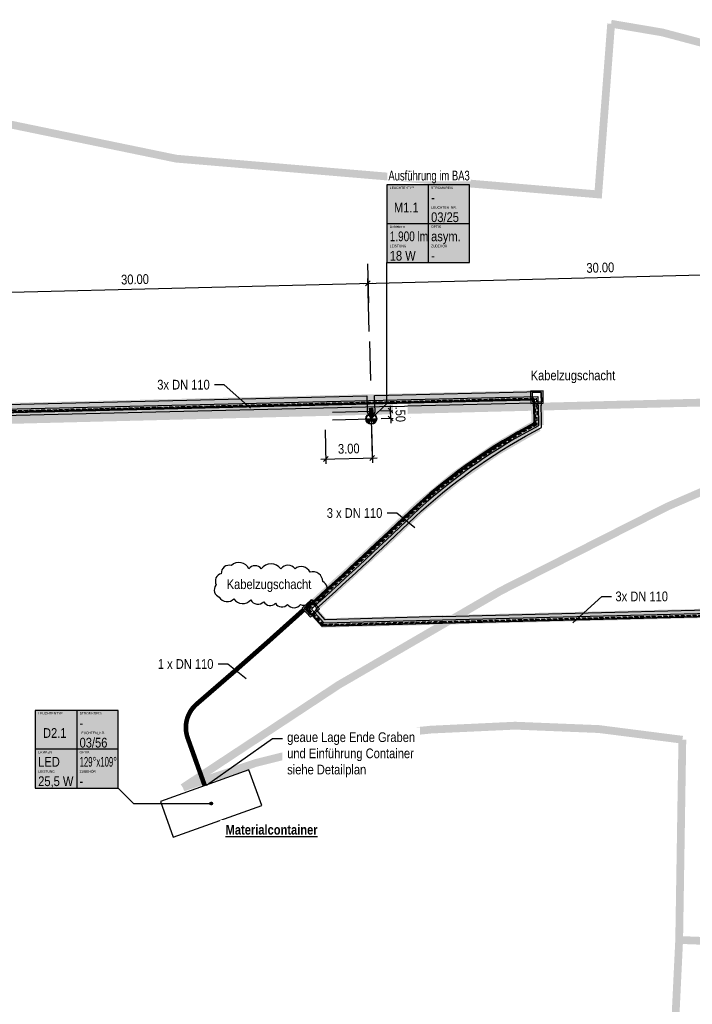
# Model space of a CAD drawing. Header units: metres. Extents: x 32339189 to 32339744, y 5702369 to 5702760.
# Tile 26 of 48: x 32339444 to 32339487, y 5702559 to 5702622. Entities that reach past the tile are written whole.
import ezdxf
from ezdxf import colors
from ezdxf.entities.mleader import LeaderData, LeaderLine
from ezdxf.enums import TextEntityAlignment as Align
from ezdxf.math import Vec2, Vec3

# ---------------------------------------------------------------- set-up
doc = ezdxf.new("R2010")
doc.units = ezdxf.units.M
doc.header["$MEASUREMENT"] = 0
doc.linetypes.add('19', pattern=[0.5, 0.25, -0.25])
doc.linetypes.add('DASHED2', pattern=[0.375, 0.25, -0.125])
for name, color, linetype in [('LRS-Kabel', 5, 'Continuous'), ('LRS_Bauabschnitte', 10, 'Continuous'), ('LRS_BEL_D2.1_Deckenleuchte', 230, 'Continuous'), ('LRS_BEL_M1.1_Seidenweberleuchte', 10, 'Continuous'), ('LRS_BM', 7, 'Continuous'), ('LRS_Kodierungsfahne_D2.1', 231, 'Continuous'), ('LRS_Kodierungsfahne_M1.1', 41, 'Continuous'), ('LRS_Kodierungsfahnen', 7, 'Continuous'), ('LRS_rev_Be', 6, 'Continuous'), ('LRS_TXT', 7, 'Continuous')]:
    doc.layers.add(name, color=color, linetype=linetype)
doc.layers.add('LRS-Trasse und Kabelzugschächte', color=252, linetype='Continuous', lineweight=25)
doc.layers.add('LRS_Detail', color=7, linetype='Continuous', lineweight=25)
doc.styles.add('lrs-1_0250', font='ARIALN.TTF', dxfattribs={"height": 0.625})
doc.styles.add('lrs-txt', font='ARIALN.TTF', dxfattribs={"height": 1})
doc.dimstyles.new('lrs_1_0250', dxfattribs={"dimtxt": 0.625, "dimasz": 0.3125, "dimexe": 0.3125, "dimexo": 0.625, "dimgap": 0.3125, "dimtad": 1, "dimzin": 5, "dimdsep": 46, "dimtxsty": 'lrs-1_0250', "dimblk1": 'OBLIQUE', "dimblk2": 'OBLIQUE', "dimsah": 1, "dimcen": -0.3125, "dimdle": 0.3125, "dimclrd": 256, "dimclre": 256, "dimclrt": 256, "dimadec": 0, "dimazin": 0, "dimtfac": 1, "dimtix": 1, "dimtmove": 2, "dimatfit": 3, "dimldrblk": 'OBLIQUE', "dimfxl": 1, "dimtolj": 1, "dimtzin": 5, "dimlwd": -1, "dimlwe": -1, "dimarcsym": 0})

# ---------------------------------------------------------------- blocks, each defined once
blk = doc.blocks.new('KZS')
at = {"layer": 'LRS-Trasse und Kabelzugschächte'}
for points in [[(32340487.026, 5702640.324), (32340487.826, 5702640.324), (32340487.826, 5702641.124), (32340487.026, 5702641.124)], [(32340487.126, 5702640.424), (32340487.726, 5702640.424), (32340487.726, 5702641.024), (32340487.126, 5702641.024)]]:
    blk.add_lwpolyline(points, close=True, dxfattribs=at)
blk = doc.blocks.new('_None')
blk = doc.blocks.new('_OBLIQUE')
at = {"color": 0, "linetype": 'ByBlock'}
blk.add_line((-0.5, -0.5), (0.5, 0.5), dxfattribs=at)
blk = doc.blocks.new('*D41')
at = {"layer": 'DEFPOINTS', "color": 0}
for p in [(32339466.171, 5702605.266), (32339466.265, 5702601.532), (32339436.275, 5702600.778)]:
    blk.add_point(p, dxfattribs=at)
at = {"layer": 'LRS_BM'}
for p, q in [((32339435.868, 5702604.504), (32339466.484, 5702605.274)), ((32339466.249, 5702602.157), (32339466.163, 5702605.578)), ((32339436.259, 5702601.403), (32339436.173, 5702604.824))]:
    blk.add_line(p, q, dxfattribs=at)
at = {"layer": 'LRS_BM', "xscale": 0.3125, "yscale": 0.3125, "zscale": 0.3125}
for p, rotation in [((32339466.171, 5702605.266), 1.439635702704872), ((32339436.181, 5702604.512), 181.4396357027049)]:
    blk.add_blockref('_OBLIQUE', p, dxfattribs=dict(at, rotation=rotation))
at = {"layer": 'LRS_BM', "insert": (32339451.16, 5702605.52), "char_height": 0.625, "attachment_point": 5, "rotation": 1.43964, "style": 'lrs-1_0250', "bg_fill": 3, "box_fill_scale": 1.25, "bg_fill_color": 257, "bg_fill_transparency": 0}
blk.add_mtext('\\A1;30.00', dxfattribs=at)
blk = doc.blocks.new('*D42')
at = {"layer": 'DEFPOINTS', "color": 0}
for p in [(32339463.392, 5702596.461), (32339466.391, 5702596.536), (32339466.454, 5702594.022)]:
    blk.add_point(p, dxfattribs=at)
at = {"layer": 'LRS_BM'}
for p, q in [((32339463.407, 5702595.836), (32339463.462, 5702593.634)), ((32339466.406, 5702595.911), (32339466.462, 5702593.709)), ((32339463.142, 5702593.939), (32339466.766, 5702594.029))]:
    blk.add_line(p, q, dxfattribs=at)
at = {"layer": 'LRS_BM', "xscale": 0.3125, "yscale": 0.3125, "zscale": 0.3125}
for p, rotation in [((32339463.455, 5702593.946), 181.4349818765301), ((32339466.454, 5702594.022), 1.434981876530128)]:
    blk.add_blockref('_OBLIQUE', p, dxfattribs=dict(at, rotation=rotation))
at = {"layer": 'LRS_BM', "insert": (32339464.938, 5702594.615), "char_height": 0.625, "attachment_point": 5, "rotation": 1.43498, "style": 'lrs-1_0250', "bg_fill": 3, "box_fill_scale": 1.25, "bg_fill_color": 257, "bg_fill_transparency": 0}
blk.add_mtext('\\A1;3.00', dxfattribs=at)
blk = doc.blocks.new('*D43')
at = {"layer": 'DEFPOINTS', "color": 0}
for p in [(32339496.162, 5702606.019), (32339496.256, 5702602.286), (32339466.265, 5702601.532)]:
    blk.add_point(p, dxfattribs=at)
at = {"layer": 'LRS_BM'}
for p, q in [((32339496.24, 5702602.911), (32339496.154, 5702606.332)), ((32339465.859, 5702605.258), (32339496.474, 5702606.027)), ((32339466.249, 5702602.157), (32339466.163, 5702605.578))]:
    blk.add_line(p, q, dxfattribs=at)
at = {"layer": 'LRS_BM', "xscale": 0.3125, "yscale": 0.3125, "zscale": 0.3125}
for p, rotation in [((32339496.162, 5702606.019), 1.439788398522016), ((32339466.171, 5702605.266), 181.439788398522)]:
    blk.add_blockref('_OBLIQUE', p, dxfattribs=dict(at, rotation=rotation))
at = {"layer": 'LRS_BM', "insert": (32339481.151, 5702606.274), "char_height": 0.625, "attachment_point": 5, "rotation": 1.43979, "style": 'lrs-1_0250', "bg_fill": 3, "box_fill_scale": 1.25, "bg_fill_color": 257, "bg_fill_transparency": 0}
blk.add_mtext('\\A1;30.00', dxfattribs=at)
blk = doc.blocks.new('LRS_LF_1_250')
blk.add_hatch(color=256).paths.add_polyline_path([(0, 0), (5.333, 0), (5.333, 5), (0, 5)])
at = {"color": 7}
for p, q in [((2.667, 5), (2.667, 0)), ((5.333, 2.5), (0, 2.5))]:
    blk.add_line(p, q, dxfattribs=at)
blk.add_lwpolyline([(0, 0), (5.333, 0), (5.333, 5), (0, 5)], close=True, dxfattribs=at)
at = {"color": 7, "style": 'lrs-txt'}
for tag, height, p in [('LEUCHTENTYP', 0.156, (0.187, 4.812)), ('STROMKREIS', 0.156, (2.854, 4.812)), ('F1', 0.625, (2.854, 4.188)), ('LEUCHTEN_NR.', 0.156, (2.854, 3.546)), ('00/00', 0.625, (2.854, 2.919)), ('LAMPEN', 0.156, (0.187, 2.312)), ('OPTIK', 0.156, (2.854, 2.312)), ('-', 0.625, (0.187, 1.688)), ('-', 0.625, (2.854, 1.688)), ('LEISTUNG', 0.156, (0.187, 1.062)), ('-W', 0.625, (0.187, 0.438)), ('ZUBEHÖR', 0.156, (2.854, 1.062)), ('-', 0.625, (2.854, 0.438))]:
    blk.add_attdef(tag, text='', height=height, dxfattribs=at).set_placement(p, align=Align.MIDDLE_LEFT)
blk.add_attdef('TYP', text='', height=0.625, dxfattribs=at).set_placement((1.253, 3.543), align=Align.MIDDLE_CENTER)
blk = doc.blocks.new('LRS_Leuchte_01_1_250')
h = blk.add_hatch(color=256)
h.paths.add_polyline_path([(-0.5, 0, 1), (0.5, 0, 1)])
h.paths.add_polyline_path([(0.45, 0, -1), (-0.45, 0, -1)], flags=16)
h.paths.add_polyline_path([(0, 0), (0.225, 0.39, 0.267949), (-0.225, 0.39)], flags=16)
h.paths.add_polyline_path([(0, 0), (-0.45, 0, 0.267949), (-0.225, -0.39)], flags=0)
h.paths.add_polyline_path([(0.225, -0.39, 0.267949), (0.45, 0), (0, 0)], flags=16)
for p, q in [((-0.45, 0), (0.45, 0)), ((-0.225, -0.39), (0.225, 0.39)), ((0.225, -0.39), (-0.225, 0.39))]:
    blk.add_line(p, q)
for radius in [0.5, 0.45]:
    blk.add_circle((0, 0), radius)
blk = doc.blocks.new('*D86')
at = {"layer": 'DEFPOINTS', "color": 0}
for p in [(32339466.379, 5702597.035), (32339466.391, 5702596.536)]:
    blk.add_point(p, dxfattribs=at)
at = {"layer": 'LRS_BM'}
for p, q in [((32339467.003, 5702597.051), (32339467.941, 5702597.075)), ((32339467.628, 5702597.067), (32339467.62, 5702597.379)), ((32339467.641, 5702596.567), (32339467.628, 5702597.067)), ((32339467.016, 5702596.551), (32339467.953, 5702596.575)), ((32339467.641, 5702596.567), (32339467.649, 5702596.255))]:
    blk.add_line(p, q, dxfattribs=at)
at = {"layer": 'LRS_BM', "xscale": 0.3125000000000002, "yscale": 0.3125000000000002, "zscale": 0.3125000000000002}
for p, rotation in [((32339467.628, 5702597.067), 271.4396365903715), ((32339467.641, 5702596.567), 91.43963659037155)]:
    blk.add_blockref('_OBLIQUE', p, dxfattribs=dict(at, rotation=rotation))
at = {"layer": 'LRS_BM', "insert": (32339468.266, 5702596.833), "char_height": 0.625, "attachment_point": 5, "rotation": 271.43964, "style": 'lrs-1_0250', "bg_fill": 3, "box_fill_scale": 1.25, "bg_fill_color": 257, "bg_fill_transparency": 0}
blk.add_mtext('\\A1;.50', dxfattribs=at)
at = {"layer": 'DEFPOINTS', "color": 0}
blk.add_point((32339467.628, 5702597.067), dxfattribs=at)

msp = doc.modelspace()

# ---------------------------------------------------------------- linework, layer by layer
at = {"layer": 'LRS-Kabel', "color": 230, "linetype": 'DASHED2'}
msp.add_lwpolyline([(32339435.373, 5702596.876), (32339477.018, 5702597.876), (32339477.051, 5702597.4)], dxfattribs=at)
at = {"layer": 'LRS-Kabel', "color": 4, "ltscale": 10}
for points in [[(32339555.276, 5702584.393), (32339523.738, 5702585.112), (32339522.453, 5702585.08), (32339522.122, 5702597.762), (32339522.018, 5702597.932), (32339521.922, 5702597.757), (32339522.253, 5702585.075), (32339496.803, 5702584.436), (32339496.487, 5702597.114), (32339496.383, 5702597.285), (32339496.287, 5702597.11), (32339496.602, 5702584.431), (32339470.987, 5702583.787)], [(32339470.989, 5702583.801), (32339463.422, 5702583.597), (32339462.812, 5702584.27)]]:
    msp.add_lwpolyline(points, dxfattribs=at)
at = {"layer": 'LRS-Kabel'}
msp.add_lwpolyline([(32339565.753, 5702583.754), (32339523.738, 5702584.712), (32339470.952, 5702583.386)], dxfattribs=at)
at = {"layer": 'LRS-Trasse und Kabelzugschächte', "const_width": 0.9}
msp.add_lwpolyline([(32339436.057, 5702596.941), (32339476.667, 5702597.918)], dxfattribs=at)
at = {"layer": 'LRS-Trasse und Kabelzugschächte'}
for points in [[(32339462.792, 5702584.59, 0.8, 0.8, 0.006391), (32339469.464, 5702590.801, 0.8, 0.8, -0.062139), (32339477.111, 5702596.123, 0.8, 0.8, 0), (32339477.077, 5702597.531, 0, 0, 0)], [(32339455.656, 5702572.909, 0.3, 0.3, 0), (32339454.556, 5702575.977, 0.3, 0.3, -0.311005), (32339455.137, 5702578.17, 0.3, 0.3, 0.006444), (32339462.032, 5702584.239, 0.3, 0.3, 0)]]:
    msp.add_lwpolyline(points, format="xyseb", dxfattribs=at)
at = {"layer": 'LRS-Trasse und Kabelzugschächte', "ltscale": 10, "const_width": 0.6}
for points in [[(32339462.764, 5702584.025), (32339463.335, 5702583.395), (32339470.97, 5702583.582)], [(32339470.97, 5702583.587), (32339496.307, 5702584.223)]]:
    msp.add_lwpolyline(points, dxfattribs=at)
at = {"layer": 'LRS_Bauabschnitte', "color": 242, "linetype": '19', "ltscale": 20, "true_color": 0xcd2027, "const_width": 0.5}
for points in [[(32339505.879, 5702598.041), (32339484.532, 5702597.506), (32339435.36, 5702596.271), (32339435.331, 5702600.27), (32339429.337, 5702618.341), (32339453.815, 5702613.295), (32339481.014, 5702610.994), (32339481.848, 5702621.985, -0.137319), (32339500.15, 5702614.345, -0.141574)], [(32339384.529, 5702594.994), (32339435.36, 5702596.271), (32339484.532, 5702597.506), (32339505.879, 5702598.041), (32339504.824, 5702597.773, 0.014634), (32339497.738, 5702595.667, 0.027349), (32339485.468, 5702590.884, 0.042885), (32339454.246, 5702572.787, -0.06248), (32339468.725, 5702576.367), (32339470.236, 5702576.522, -0.065547), (32339486.438, 5702575.871), (32339486.233, 5702562.973), (32339484.22, 5702521.07), (32339400.457, 5702524.615), (32339397.767, 5702520.682), (32339397.618, 5702516.676), (32339390.638, 5702516.972), (32339390.324, 5702509.543), (32339388.225, 5702509.619), (32339388.136, 5702507.621), (32339353.964, 5702509.139)], [(32339548.79, 5702560.653), (32339486.233, 5702562.973), (32339486.438, 5702575.871), (32339486.438, 5702575.871, 0.06486), (32339470.236, 5702576.522), (32339468.725, 5702576.367, 0.06248), (32339454.246, 5702572.787, -0.042885), (32339485.468, 5702590.884, -0.027349), (32339497.738, 5702595.667, -0.014634)]]:
    msp.add_lwpolyline(points, format="xyb", dxfattribs=at)
at = {"layer": 'LRS_BEL_D2.1_Deckenleuchte'}
for p, q in [((32339456.181, 5702571.761), (32339455.953, 5702571.761)), ((32339456.067, 5702571.875), (32339456.067, 5702571.647))]:
    msp.add_line(p, q, dxfattribs=at)
for radius in [0.0862, 0.075]:
    msp.add_circle((32339456.067, 5702571.761), radius, dxfattribs=at)
at = {"layer": 'LRS_BM', "linetype": '19', "ltscale": 10}
for p, q in [((32339466.14, 5702606.515), (32339466.485, 5702592.787)), ((32339463.879, 5702596.973), (32339468.877, 5702597.098))]:
    msp.add_line(p, q, dxfattribs=at)
at = {"layer": 'LRS_Detail'}
msp.add_lwpolyline([(32339452.804, 5702571.887), (32339453.627, 5702569.591), (32339459.33, 5702571.636), (32339458.507, 5702573.931), (32339452.804, 5702571.887)], close=True, dxfattribs=at)
at = {"layer": 'LRS_Kodierungsfahne_D2.1', "color": 7}
msp.add_lwpolyline([(32339450.067, 5702572.761), (32339451.067, 5702571.761), (32339456.067, 5702571.761)], dxfattribs=at)
at = {"layer": 'LRS_Kodierungsfahne_M1.1', "color": 7}
msp.add_lwpolyline([(32339466.391, 5702596.536), (32339467.391, 5702597.536), (32339467.391, 5702606.605)], dxfattribs=at)

# ---------------------------------------------------------------- block references
at = {"layer": 'LRS-Trasse und Kabelzugschächte'}
for p, rotation in [((145396.958, -775707.72), 1.377252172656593), ((6406692.393, 25850007.803), 312.1557746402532)]:
    msp.add_blockref('KZS', p, dxfattribs=dict(at, rotation=rotation))
at = {"layer": 'LRS_Kodierungsfahne_D2.1'}
ref = msp.add_blockref('LRS_LF_1_250', (32339444.734, 5702572.761), dxfattribs=at)
ref.add_attrib('00/00', '03/56', dxfattribs={"layer": 'LRS_Kodierungsfahnen', "height": 0.625, "style": 'lrs-txt'}).set_placement((32339447.588, 5702575.681), align=Align.MIDDLE_LEFT)
ref.add_attrib('LEUCHTEN_NR.', 'LEUCHTEN_NR.', dxfattribs={"layer": 'LRS_Kodierungsfahnen', "height": 0.15625, "style": 'lrs-txt'}).set_placement((32339447.588, 5702576.307), align=Align.MIDDLE_LEFT)
ref.add_attrib('-', '-', dxfattribs={"layer": 'LRS_Kodierungsfahnen', "height": 0.625, "style": 'lrs-txt'}).set_placement((32339447.588, 5702573.199), align=Align.MIDDLE_LEFT)
ref.add_attrib('ZUBEHÖR', 'ZUBEHÖR', dxfattribs={"layer": 'LRS_Kodierungsfahnen', "height": 0.1562, "style": 'lrs-txt'}).set_placement((32339447.588, 5702573.824), align=Align.MIDDLE_LEFT)
ref.add_attrib('-W', '25,5 W', dxfattribs={"layer": 'LRS_Kodierungsfahnen', "height": 0.625, "style": 'lrs-txt'}).set_placement((32339444.921, 5702573.199), align=Align.MIDDLE_LEFT)
ref.add_attrib('LEISTUNG', 'LEISTUNG', dxfattribs={"layer": 'LRS_Kodierungsfahnen', "height": 0.1562, "style": 'lrs-txt'}).set_placement((32339444.921, 5702573.824), align=Align.MIDDLE_LEFT)
ref.add_attrib('-', 'LED', dxfattribs={"layer": 'LRS_Kodierungsfahnen', "height": 0.625, "style": 'lrs-txt'}).set_placement((32339444.921, 5702574.449), align=Align.MIDDLE_LEFT)
ref.add_attrib('LAMPEN', 'LAMPEN', dxfattribs={"layer": 'LRS_Kodierungsfahnen', "height": 0.1562, "style": 'lrs-txt'}).set_placement((32339444.921, 5702575.074), align=Align.MIDDLE_LEFT)
ref.add_attrib('-', '129°x109°', dxfattribs={"layer": 'LRS_Kodierungsfahnen', "height": 0.625, "style": 'lrs-txt', "width": 0.7}).set_placement((32339447.588, 5702574.449), align=Align.MIDDLE_LEFT)
ref.add_attrib('OPTIK', 'OPTIK', dxfattribs={"layer": 'LRS_Kodierungsfahnen', "height": 0.1562, "style": 'lrs-txt'}).set_placement((32339447.588, 5702575.074), align=Align.MIDDLE_LEFT)
ref.add_attrib('F1', '-', dxfattribs={"layer": 'LRS_Kodierungsfahnen', "height": 0.625, "style": 'lrs-txt'}).set_placement((32339447.588, 5702576.949), align=Align.MIDDLE_LEFT)
ref.add_attrib('STROMKREIS', 'STROMKREIS', dxfattribs={"layer": 'LRS_Kodierungsfahnen', "height": 0.1562, "style": 'lrs-txt'}).set_placement((32339447.588, 5702577.574), align=Align.MIDDLE_LEFT)
ref.add_attrib('TYP', 'D2.1', dxfattribs={"layer": 'LRS_Kodierungsfahnen', "height": 0.625, "style": 'lrs-txt'}).set_placement((32339445.987, 5702576.304), align=Align.MIDDLE_CENTER)
ref.add_attrib('LEUCHTENTYP', 'LEUCHTENTYP', dxfattribs={"layer": 'LRS_Kodierungsfahnen', "height": 0.15625, "style": 'lrs-txt'}).set_placement((32339444.921, 5702577.574), align=Align.MIDDLE_LEFT)

# ---------------------------------------------------------------- next in the draw order: texts
at = {"layer": 'LRS_Kodierungsfahne_M1.1', "color": 7, "insert": (32339437.5, 5702610.933), "char_height": 0.625, "attachment_point": 7, "style": 'lrs-1_0250', "bg_fill": 3, "box_fill_scale": 1.1, "bg_fill_color": 257, "bg_fill_transparency": 0}
msp.add_mtext('{\\W0.85;Ausführung im BA3}', dxfattribs=at)
at = {"layer": 'LRS_TXT', "insert": (32339459.963, 5702570.068), "char_height": 0.625, "width": 6, "attachment_point": 5, "style": 'lrs-1_0250', "bg_fill": 3, "box_fill_scale": 1.5, "bg_fill_color": 256, "bg_fill_transparency": 0}
msp.add_mtext('{\\fArial Narrow|b1|i0|c0|p34;\\LMaterialcontainer}', dxfattribs=at)

# ---------------------------------------------------------------- next in the draw order: dimensions: what is measured, and where the dimension line sits
at = {"layer": 'LRS_BM'}
for p1, p2, distance, override, picture, middle in [((32339436.275, 5702600.778), (32339466.265, 5702601.532), 3.735, {"dimtfill": 1}, '*D41', (32339451.16, 5702605.52)), ((32339463.392, 5702596.461), (32339466.391, 5702596.536), -2.515, {"dimtad": 1, "dimtfill": 1}, '*D42', (32339464.938, 5702594.615))]:
    dim = msp.add_aligned_dim(p1=p1, p2=p2, distance=distance, dimstyle='lrs_1_0250', override=override, dxfattribs=at)
    dim.commit()
    dim.dimension.update_dxf_attribs({"geometry": picture, "text_midpoint": middle})

# ---------------------------------------------------------------- next in the draw order: leaders
at = {"layer": 'LRS-Trasse und Kabelzugschächte', "color": 7}
ml = msp.add_multileader_mtext('Standard', dxfattribs=at)
ml.set_content('3 x DN 110', color=7, style='lrs-1_0250')
ml.set_leader_properties(color=256, linetype='ByLayer', lineweight=30)
ml.set_arrow_properties(name='NONE')
ml.build(insert=Vec2(0, 0))
ml.multileader.update_dxf_attribs({"dogleg_length": 0.625, "arrow_head_size": 0.625})
ctx = ml.context
ctx.base_point, ctx.char_height, ctx.arrow_head_size, ctx.landing_gap_size, ctx.plane_origin = Vec3(32339463.271, 5702590.469), 0.625, 0.625, 0.312, Vec3(32339466.883, 5702591.264)
ctx.text_align_type = 2
notes = []
notes.append((ctx, [(0, (1, 1, 0), (32339468.039, 5702590.469), (-1, 0), 0.625, [(0, [(32339469.205, 5702589.519)], 256, [])])]))
ctx.mtext.insert, ctx.mtext.alignment = Vec3(32339467.101, 5702590.786), 3
ctx.mtext.has_bg_fill, ctx.mtext.bg_color, ctx.mtext.bg_scale_factor, ctx.mtext.bg_transparency, ctx.mtext.use_window_bg_color = 1, -1027028792, 1.5, 0, 1
for ctx, leaders in notes:
    for number, flags, end, landing, length, lines in leaders:
        leader = LeaderData()
        leader.index, (leader.has_last_leader_line, leader.has_dogleg_vector, leader.attachment_direction) = number, flags
        leader.last_leader_point, leader.dogleg_vector, leader.dogleg_length = Vec3(end), Vec3(landing), length
        for number, points, colour, breaks in lines:
            line = LeaderLine()
            line.index, line.vertices, line.color, line.breaks = number, Vec3.list(points), colors.encode_raw_color(colour), breaks
            leader.lines.append(line)
        ctx.leaders.append(leader)

# ---------------------------------------------------------------- next in the draw order: linework, layer by layer
at = {"layer": 'LRS-Kabel', "color": 4}
msp.add_lwpolyline([(32339476.821, 5702597.575, -0.026877), (32339476.852, 5702596.249, 0.063308), (32339469.294, 5702590.985, -0.013399), (32339455.137, 5702578.17, 0.311005), (32339454.556, 5702575.977), (32339455.656, 5702572.909)], format="xyb", dxfattribs=at)
at = {"layer": 'LRS-Kabel', "color": 230, "linetype": 'DASHED2'}
msp.add_lwpolyline([(32339477.045, 5702597.402), (32339477.06, 5702596.152, 0.061937), (32339469.43, 5702590.838, -0.006742), (32339462.388, 5702584.291), (32339463.292, 5702583.294), (32339470.933, 5702583.492)], format="xyb", dxfattribs=at)
at = {"layer": 'LRS_BM', "linetype": '19', "ltscale": 10}
msp.add_line((32339463.891, 5702596.473), (32339468.89, 5702596.598), dxfattribs=at)

# ---------------------------------------------------------------- next in the draw order: block references
at = {"layer": 'LRS_BEL_M1.1_Seidenweberleuchte', "xscale": 0.7000000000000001, "yscale": 0.7000000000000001, "zscale": 0.7000000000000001}
msp.add_blockref('LRS_Leuchte_01_1_250', (32339466.391, 5702596.536), dxfattribs=at)

# ---------------------------------------------------------------- next in the draw order: dimensions: what is measured, and where the dimension line sits
at = {"layer": 'LRS_BM'}
dim = msp.add_aligned_dim(p1=(32339466.265, 5702601.532), p2=(32339496.256, 5702602.286), distance=3.735, dimstyle='lrs_1_0250', override={"dimtfill": 1}, dxfattribs=at)
dim.commit()
dim.dimension.update_dxf_attribs({"geometry": '*D43', "text_midpoint": (32339481.151, 5702606.274)})

# ---------------------------------------------------------------- next in the draw order: linework, layer by layer
at = {"layer": 'LRS-Kabel', "color": 230, "linetype": 'DASHED2'}
msp.add_lwpolyline([(32339470.961, 5702583.486), (32339523.738, 5702584.812), (32339565.755, 5702583.854, 0.288705), (32339567.676, 5702585.003), (32339572.906, 5702595.317), (32339566.937, 5702598.344), (32339566.853, 5702600.293, 0.087393), (32339600.31, 5702607.627, 0.078334), (32339614.439, 5702616.636), (32339615.326, 5702617.493)], format="xyb", dxfattribs=at)

# ---------------------------------------------------------------- next in the draw order: block references
at = {"layer": 'LRS_Kodierungsfahne_M1.1'}
ref = msp.add_blockref('LRS_LF_1_250', (32339467.391, 5702606.605), dxfattribs=at)
ref.add_attrib('00/00', '03/25', dxfattribs={"layer": 'LRS_Kodierungsfahnen', "height": 0.625, "style": 'lrs-txt'}).set_placement((32339470.245, 5702609.525), align=Align.MIDDLE_LEFT)
ref.add_attrib('LEUCHTEN_NR.', 'LEUCHTEN_NR.', dxfattribs={"layer": 'LRS_Kodierungsfahnen', "height": 0.15625, "style": 'lrs-txt'}).set_placement((32339470.245, 5702610.151), align=Align.MIDDLE_LEFT)
ref.add_attrib('-', '-', dxfattribs={"layer": 'LRS_Kodierungsfahnen', "height": 0.625, "style": 'lrs-txt'}).set_placement((32339470.245, 5702607.043), align=Align.MIDDLE_LEFT)
ref.add_attrib('ZUBEHÖR', 'ZUBEHÖR', dxfattribs={"layer": 'LRS_Kodierungsfahnen', "height": 0.1562, "style": 'lrs-txt'}).set_placement((32339470.245, 5702607.668), align=Align.MIDDLE_LEFT)
ref.add_attrib('-W', '18 W', dxfattribs={"layer": 'LRS_Kodierungsfahnen', "height": 0.625, "style": 'lrs-txt'}).set_placement((32339467.579, 5702607.043), align=Align.MIDDLE_LEFT)
ref.add_attrib('LEISTUNG', 'LEISTUNG', dxfattribs={"layer": 'LRS_Kodierungsfahnen', "height": 0.1562, "style": 'lrs-txt'}).set_placement((32339467.579, 5702607.668), align=Align.MIDDLE_LEFT)
ref.add_attrib('-', '1.900 lm', dxfattribs={"layer": 'LRS_Kodierungsfahnen', "height": 0.625, "style": 'lrs-txt', "width": 0.9}).set_placement((32339467.579, 5702608.293), align=Align.MIDDLE_LEFT)
ref.add_attrib('LAMPEN', 'Lichtstrom', dxfattribs={"layer": 'LRS_Kodierungsfahnen', "height": 0.1562, "style": 'lrs-txt'}).set_placement((32339467.579, 5702608.918), align=Align.MIDDLE_LEFT)
ref.add_attrib('-', 'asym.', dxfattribs={"layer": 'LRS_Kodierungsfahnen', "height": 0.625, "style": 'lrs-txt'}).set_placement((32339470.245, 5702608.293), align=Align.MIDDLE_LEFT)
ref.add_attrib('OPTIK', 'OPTIK', dxfattribs={"layer": 'LRS_Kodierungsfahnen', "height": 0.1562, "style": 'lrs-txt'}).set_placement((32339470.245, 5702608.918), align=Align.MIDDLE_LEFT)
ref.add_attrib('F1', '-', dxfattribs={"layer": 'LRS_Kodierungsfahnen', "height": 0.625, "style": 'lrs-txt'}).set_placement((32339470.245, 5702610.793), align=Align.MIDDLE_LEFT)
ref.add_attrib('STROMKREIS', 'STROMKREIS', dxfattribs={"layer": 'LRS_Kodierungsfahnen', "height": 0.1562, "style": 'lrs-txt'}).set_placement((32339470.245, 5702611.418), align=Align.MIDDLE_LEFT)
ref.add_attrib('TYP', 'M1.1', dxfattribs={"layer": 'LRS_Kodierungsfahnen', "height": 0.625, "style": 'lrs-txt'}).set_placement((32339468.644, 5702610.148), align=Align.MIDDLE_CENTER)
ref.add_attrib('LEUCHTENTYP', 'LEUCHTENTYP', dxfattribs={"layer": 'LRS_Kodierungsfahnen', "height": 0.15625, "style": 'lrs-txt'}).set_placement((32339467.579, 5702611.418), align=Align.MIDDLE_LEFT)

# ---------------------------------------------------------------- next in the draw order: dimensions: what is measured, and where the dimension line sits
at = {"layer": 'LRS_BM'}
dim = msp.add_aligned_dim(p1=(32339466.391, 5702596.536), p2=(32339466.379, 5702597.035), distance=-1.25, dimstyle='lrs_1_0250', override={"dimtad": 1, "dimtfill": 1}, dxfattribs=at)
dim.commit()
dim.dimension.update_dxf_attribs({"geometry": '*D86', "text_midpoint": (32339468.266, 5702596.833)})

# ---------------------------------------------------------------- next in the draw order: leaders
at = {"layer": 'LRS-Trasse und Kabelzugschächte', "color": 7}
ml = msp.add_multileader_mtext('Standard', dxfattribs=at)
ml.set_content('3x DN 110', color=7, style='lrs-1_0250')
ml.set_leader_properties(color=256, linetype='ByLayer', lineweight=30)
ml.set_arrow_properties(name='NONE')
ml.build(insert=Vec2(0, 0))
ml.multileader.update_dxf_attribs({"dogleg_length": 0.625, "arrow_head_size": 0.625})
ctx = ml.context
ctx.base_point, ctx.char_height, ctx.arrow_head_size, ctx.landing_gap_size, ctx.plane_origin = Vec3(32339452.345, 5702598.733), 0.625, 0.625, 0.312, Vec3(32339458.601, 5702597.233)
ctx.text_align_type = 2
notes = []
notes.append((ctx, [(0, (1, 1, 0), (32339456.914, 5702598.733), (-1, 0), 0.625, [(0, [(32339458.601, 5702597.233)], 256, [])])]))
ctx.mtext.insert, ctx.mtext.alignment = Vec3(32339455.976, 5702599.051), 3
ctx.mtext.has_bg_fill, ctx.mtext.bg_color, ctx.mtext.bg_scale_factor, ctx.mtext.bg_transparency, ctx.mtext.use_window_bg_color = 1, -1027028792, 1.5, 0, 1
ml = msp.add_multileader_mtext('Standard', dxfattribs=at)
ml.set_content('1 x DN 110', color=7, style='lrs-1_0250')
ml.set_leader_properties(color=256, linetype='ByLayer', lineweight=30)
ml.set_arrow_properties(name='NONE')
ml.build(insert=Vec2(0, 0))
ml.multileader.update_dxf_attribs({"dogleg_length": 0.625, "arrow_head_size": 0.625})
ctx = ml.context
ctx.base_point, ctx.char_height, ctx.arrow_head_size, ctx.landing_gap_size, ctx.plane_origin = Vec3(32339452.431, 5702580.742), 0.625, 0.625, 0.312, Vec3(32339455.995, 5702581.537)
ctx.text_align_type = 2
notes.append((ctx, [(0, (1, 1, 0), (32339457.151, 5702580.742), (-1, 0), 0.625, [(0, [(32339458.316, 5702579.792)], 256, [])])]))
ctx.mtext.insert, ctx.mtext.alignment = Vec3(32339456.213, 5702581.06), 3
ctx.mtext.has_bg_fill, ctx.mtext.bg_color, ctx.mtext.bg_scale_factor, ctx.mtext.bg_transparency, ctx.mtext.use_window_bg_color = 1, -1027028792, 1.5, 0, 1
ml = msp.add_multileader_mtext('Standard', dxfattribs=at)
ml.set_content('geaue Lage Ende Graben\\Pund Einführung Container\\Psiehe Detailplan', color=7, style='lrs-1_0250')
ml.set_leader_properties(color=256, linetype='ByLayer', lineweight=30)
ml.set_arrow_properties(name='NONE')
ml.build(insert=Vec2(0, 0))
ml.multileader.update_dxf_attribs({"dogleg_length": 0.625, "arrow_head_size": 0.625})
ctx = ml.context
ctx.base_point, ctx.char_height, ctx.arrow_head_size, ctx.landing_gap_size, ctx.plane_origin = Vec3(32339460.656, 5702575.948), 0.625, 0.625, 0.312, Vec3(32339465.302, 5702575.626)
notes.append((ctx, [(0, (1, 1, 0), (32339460.031, 5702575.948), (1, 0), 0.625, [(0, [(32339455.775, 5702572.94)], 256, [])])]))
ctx.mtext.insert, ctx.mtext.flow_direction = Vec3(32339460.969, 5702576.347), 5
ctx.mtext.has_bg_fill, ctx.mtext.bg_color, ctx.mtext.bg_scale_factor, ctx.mtext.bg_transparency, ctx.mtext.use_window_bg_color = 1, -1027028792, 1.5, 0, 1
for ctx, leaders in notes:
    for number, flags, end, landing, length, lines in leaders:
        leader = LeaderData()
        leader.index, (leader.has_last_leader_line, leader.has_dogleg_vector, leader.attachment_direction) = number, flags
        leader.last_leader_point, leader.dogleg_vector, leader.dogleg_length = Vec3(end), Vec3(landing), length
        for number, points, colour, breaks in lines:
            line = LeaderLine()
            line.index, line.vertices, line.color, line.breaks = number, Vec3.list(points), colors.encode_raw_color(colour), breaks
            leader.lines.append(line)
        ctx.leaders.append(leader)

# ---------------------------------------------------------------- next in the draw order: linework, layer by layer
at = {"layer": 'LRS-Kabel', "color": 4, "ltscale": 10}
msp.add_lwpolyline([(32339436.473, 5702596.289), (32339436.612, 5702597.312), (32339466.103, 5702598.021), (32339466.13, 5702596.962), (32339466.391, 5702596.536), (32339466.63, 5702596.975), (32339466.603, 5702598.033), (32339477.309, 5702598.29), (32339477.33, 5702597.403)], dxfattribs=at)
at = {"layer": 'LRS-Kabel', "color": 6}
for points in [[(32339435.37, 5702596.982), (32339477.116, 5702597.986), (32339477.13, 5702597.397)], [(32339476.882, 5702597.39), (32339476.873, 5702597.736), (32339435.375, 5702596.742)]]:
    msp.add_lwpolyline(points, dxfattribs=at)
at = {"layer": 'LRS-Kabel', "linetype": 'DASHED2'}
msp.add_lwpolyline([(32339476.957, 5702597.392), (32339476.947, 5702597.812), (32339435.373, 5702596.817)], dxfattribs=at)
at = {"layer": 'LRS-Kabel'}
msp.add_lwpolyline([(32339476.919, 5702597.391), (32339476.91, 5702597.774), (32339435.374, 5702596.78)], dxfattribs=at)
at = {"layer": 'LRS-Kabel', "color": 4}
msp.add_lwpolyline([(32339435.374, 5702596.573), (32339476.826, 5702597.572), (32339476.83, 5702597.388)], dxfattribs=at)
at = {"layer": 'LRS-Kabel'}
msp.add_lwpolyline([(32339470.971, 5702583.387), (32339463.248, 5702583.193), (32339462.247, 5702584.298, 0.006813), (32339469.362, 5702590.911, -0.061535), (32339476.958, 5702596.212), (32339476.919, 5702597.414)], format="xyb", dxfattribs=at)
at = {"layer": 'LRS-Kabel', "color": 6}
msp.add_lwpolyline([(32339477.14, 5702597.422), (32339477.161, 5702596.093, 0.062341), (32339469.498, 5702590.765, -0.006671), (32339462.53, 5702584.284), (32339463.335, 5702583.395), (32339470.992, 5702583.584)], format="xyb", dxfattribs=at)
at = {"layer": 'LRS-Kabel', "color": 4, "ltscale": 10}
msp.add_lwpolyline([(32339462.812, 5702584.27, 0.006528), (32339469.634, 5702590.618, -0.063155), (32339477.364, 5702595.973, 0.01322), (32339477.332, 5702597.414, -0.063155)], format="xyb", dxfattribs=at)
at = {"layer": 'LRS-Trasse und Kabelzugschächte', "const_width": 0.3}
msp.add_lwpolyline([(32339466.4, 5702596.88), (32339466.373, 5702597.248)], dxfattribs=at)

# ---------------------------------------------------------------- next in the draw order: texts
at = {"layer": 'LRS-Trasse und Kabelzugschächte', "color": 7, "insert": (32339476.66, 5702598.837), "char_height": 0.625, "attachment_point": 7, "style": 'lrs-1_0250', "bg_fill": 3, "box_fill_scale": 1.1, "bg_fill_color": 256, "bg_fill_transparency": 0}
msp.add_mtext('Kabelzugschacht', dxfattribs=at)

# ---------------------------------------------------------------- next in the draw order: linework, layer by layer
at = {"layer": 'LRS-Kabel', "color": 6}
msp.add_lwpolyline([(32339470.97, 5702583.587), (32339523.738, 5702584.912), (32339565.757, 5702583.954, 0.288705), (32339567.586, 5702585.049), (32339572.772, 5702595.273), (32339566.839, 5702598.282), (32339566.749, 5702600.385, 0.087255), (32339600.268, 5702607.725, 0.078317), (32339614.366, 5702616.715), (32339615.284, 5702617.602)], format="xyb", dxfattribs=at)

# ---------------------------------------------------------------- next in the draw order: texts
at = {"layer": 'LRS-Trasse und Kabelzugschächte', "color": 7, "insert": (32339462.524, 5702585.386), "char_height": 0.625, "attachment_point": 9, "style": 'lrs-1_0250', "bg_fill": 3, "box_fill_scale": 1.1, "bg_fill_color": 256, "bg_fill_transparency": 0}
msp.add_mtext('Kabelzugschacht', dxfattribs=at)

# ---------------------------------------------------------------- next in the draw order: linework, layer by layer
at = {"layer": 'LRS-Kabel', "color": 6}
msp.add_lwpolyline([(32339470.972, 5702583.349), (32339463.232, 5702583.155), (32339462.194, 5702584.301, 0.00684), (32339469.337, 5702590.939, -0.061384), (32339476.92, 5702596.234), (32339476.882, 5702597.412)], format="xyb", dxfattribs=at)
at = {"layer": 'LRS-Kabel', "linetype": 'DASHED2'}
msp.add_lwpolyline([(32339470.97, 5702583.424), (32339463.264, 5702583.23), (32339462.3, 5702584.296, 0.006786), (32339469.388, 5702590.884, -0.061687), (32339476.997, 5702596.19), (32339476.957, 5702597.415)], format="xyb", dxfattribs=at)
at = {"layer": 'LRS_rev_Be'}
msp.add_lwpolyline([(32339457.379, 5702587.096, 0.5), (32339456.715, 5702586.565, 0.5), (32339456.401, 5702585.852, 0.5), (32339456.365, 5702585.816, 0.5), (32339456.594, 5702585.056, 0.5), (32339457.536, 5702584.947, 0.5), (32339458.623, 5702584.874, 0.5), (32339459.456, 5702584.754, 0.5), (32339460.217, 5702584.657, 0.5), (32339460.99, 5702584.585, 0.5), (32339461.835, 5702584.585, 0.5), (32339462.523, 5702584.911, 0.5), (32339463.417, 5702585.273, 0.5), (32339463.26, 5702586.058, 0.5), (32339462.439, 5702586.661, 0.5), (32339461.473, 5702586.879, 0.5), (32339460.567, 5702586.879, 0.5), (32339459.299, 5702586.879, 0.5), (32339458.502, 5702586.879, 0.5)], format="xyb", close=True, dxfattribs=at)

# ---------------------------------------------------------------- next in the draw order: texts
at = {"layer": 'LRS_Kodierungsfahne_M1.1', "color": 7, "insert": (32339467.491, 5702611.705), "char_height": 0.625, "attachment_point": 7, "style": 'lrs-1_0250', "bg_fill": 3, "box_fill_scale": 1.1, "bg_fill_color": 257, "bg_fill_transparency": 0}
msp.add_mtext('{\\W0.85;Ausführung im BA3}', dxfattribs=at)

# ---------------------------------------------------------------- next in the draw order: leaders
at = {"layer": 'LRS-Trasse und Kabelzugschächte', "color": 7}
ml = msp.add_multileader_mtext('Standard', dxfattribs=at)
ml.set_content('3x DN 110', color=7, style='lrs-1_0250')
ml.set_leader_properties(color=256, linetype='ByLayer', lineweight=30)
ml.set_arrow_properties(name='NONE')
ml.build(insert=Vec2(0, 0))
ml.multileader.update_dxf_attribs({"dogleg_length": 0.625, "arrow_head_size": 0.625})
ctx = ml.context
ctx.base_point, ctx.char_height, ctx.arrow_head_size, ctx.landing_gap_size, ctx.plane_origin = Vec3(32339481.878, 5702585.096), 0.625, 0.625, 0.312, Vec3(32339485.082, 5702584.945)
ctx.text_align_type = 2
notes = []
notes.append((ctx, [(0, (1, 1, 0), (32339481.253, 5702585.096), (1, 0), 0.625, [(0, [(32339479.38, 5702583.397)], 256, [])])]))
ctx.mtext.insert, ctx.mtext.alignment = Vec3(32339485.509, 5702585.414), 3
ctx.mtext.has_bg_fill, ctx.mtext.bg_color, ctx.mtext.bg_scale_factor, ctx.mtext.bg_transparency, ctx.mtext.use_window_bg_color = 1, -1027028792, 1.5, 0, 1
for ctx, leaders in notes:
    for number, flags, end, landing, length, lines in leaders:
        leader = LeaderData()
        leader.index, (leader.has_last_leader_line, leader.has_dogleg_vector, leader.attachment_direction) = number, flags
        leader.last_leader_point, leader.dogleg_vector, leader.dogleg_length = Vec3(end), Vec3(landing), length
        for number, points, colour, breaks in lines:
            line = LeaderLine()
            line.index, line.vertices, line.color, line.breaks = number, Vec3.list(points), colors.encode_raw_color(colour), breaks
            leader.lines.append(line)
        ctx.leaders.append(leader)

# ---------------------------------------------------------------- next in the draw order: linework, layer by layer
at = {"layer": 'LRS-Kabel', "linetype": 'DASHED2'}
msp.add_lwpolyline([(32339565.753, 5702583.791), (32339523.738, 5702584.75), (32339470.951, 5702583.424)], dxfattribs=at)
at = {"layer": 'LRS-Kabel', "color": 6}
msp.add_lwpolyline([(32339565.752, 5702583.716), (32339523.738, 5702584.675), (32339470.953, 5702583.349)], dxfattribs=at)

doc.saveas('drawing.dxf')
